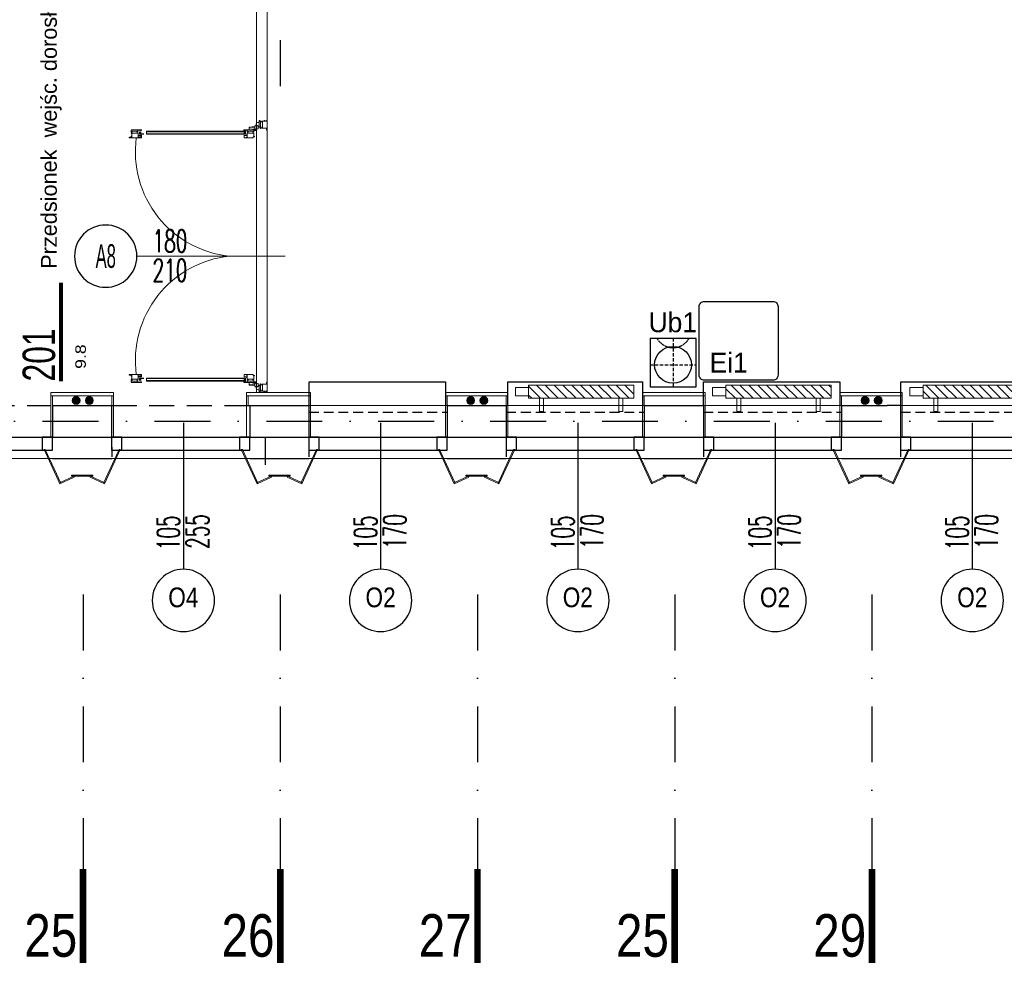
# Model space of a CAD drawing. Header units: millimetres. Extents: x 14495 to 271441, y -21035 to 2232.
# Tile 158 of 227: x 86352 to 87100, y -4199 to -3479. Entities that reach past the tile are written whole.
import ezdxf
from ezdxf.enums import TextEntityAlignment as Align

# ---------------------------------------------------------------- set-up
doc = ezdxf.new("R2010")
doc.units = ezdxf.units.MM
for name, pattern in [('$0$DASHED', [0.75, 0.5, -0.25]), ('0921-PX-TE-20-60$0$0921-X-AR-20-00-FA$0$DASHED2', [0.375, 0.25, -0.125]), ('DASHDOT', [1, 0.5, -0.25, 0, -0.25]), ('DASHED2', [9.525, 6.35, -3.175]), ('HIDDENX2', [0.75, 0.5, -0.25])]:
    doc.linetypes.add(name, pattern=pattern)
for name, color, linetype in [('-- TECH  SYMBOLE', 1, 'Continuous'), ('-- TECH WYPOSAŻENIE', 2, 'Continuous'), ('_1_cienkie', 251, 'Continuous'), ('a-bloki-drzwi', 52, 'Continuous'), ('a-cienka', 8, 'Continuous'), ('A-POW-NR', 1, 'Continuous'), ('A_bloki-drzwi', 1, 'Continuous'), ('A_BLOKI_KÓŁKO', 1, 'Continuous'), ('A_BLOKI_OPIS', 1, 'Continuous'), ('A_grzejniki', 34, 'Continuous'), ('A_L przerywana', 251, 'HIDDENX2'), ('A_Lwidok', 1, 'Continuous'), ('A_okładzina HPL', 37, 'Continuous'), ('A_OSIE', 252, 'DASHDOT'), ('A_PROJEKTOWANE', 3, 'Continuous'), ('A_SC_DZIAlOWE', 4, 'Continuous')]:
    doc.layers.add(name, color=color, linetype=linetype)
for name, color, linetype, lineweight in [('0-c.o.-grzejniki', 34, 'Continuous', 9), ('A_ALUMINIUM', 1, 'Continuous', 13), ('A_L_CIENKA', 251, 'Continuous', 5), ('A_obudowy G-K', 31, 'Continuous', 0), ('SAN_Przewody powrotne CO na rzucie', 180, 'Continuous', 40), ('SAN_Przewody zasilające CO na rzucie', 20, 'Continuous', 40)]:
    doc.layers.add(name, color=color, linetype=linetype, lineweight=lineweight)
doc.layers.add('A-POW', color=2, linetype='Continuous', plot=False)
doc.styles.add('ARIAL1_2', font='arial.ttf', dxfattribs={"width": 1.2})
doc.styles.add('arialce', font='ARIALN.TTF')
doc.styles.add('cent', font='swissel.ttf')
doc.styles.add('cg', font='GOTHIC.TTF')
doc.styles.add('ROMANS', font='romans', dxfattribs={"width": 0.6})
doc.styles.add('switz721ltexbt', font='swissel.ttf')

# ---------------------------------------------------------------- blocks, each defined once
blk = doc.blocks.new('OSS1')
at = {"linetype": 'Continuous', "const_width": 5}
blk.add_lwpolyline([(0, 0), (0, -71.57)], dxfattribs=at)
at = {"style": 'cent'}
blk.add_attdef('01', text='', height=32.4, dxfattribs=at).set_placement((-4.39, -34.41), align=Align.RIGHT)
blk = doc.blocks.new('fghsdx')
at = {"lineweight": 0}
for p, q in [((-37.08, -19.4), (-25.08, 6.6)), ((-36.19, -19.4), (-24.35, 6.26)), ((-14.42, 0.8), (-25.41, 5.87)), ((-14.08, 1.53), (-25.08, 6.6)), ((-16.15, 0.8), (0, 0.8)), ((-16.15, 0.8), (-16.15, 0)), ((-16.15, 0), (0, 0)), ((-14.42, 0.8), (-14.08, 1.53)), ((-2.07, 1.53), (8.92, 6.6)), ((-1.73, 0.8), (-2.07, 1.53)), ((-1.73, 0.8), (9.26, 5.87)), ((0, 0.8), (0, 0)), ((20.04, -19.4), (8.2, 6.26)), ((20.92, -19.4), (8.92, 6.6)), ((-37.08, -19.4), (-36.19, -19.4)), ((20.92, -19.4), (20.04, -19.4))]:
    blk.add_line(p, q, dxfattribs=at)
blk = doc.blocks.new('HJTS')
at = {"color": 8}
blk.add_line((0, 0), (0, 111.34), dxfattribs=at)
at = {"layer": 'A_BLOKI_KÓŁKO', "ltscale": 0.04}
blk.add_circle((0, 135.04), 23.7, dxfattribs=at)
at = {"layer": 'A_BLOKI_OPIS', "style": 'ROMANS'}
for tag, height, width, p in [('O', 20.59, 0.5, (-0.05, 135.67)), ('100', 17.16, 0.6, (-11.49, 86.54)), ('200', 17.16, 0.6, (10.76, 86.54))]:
    blk.add_attdef(tag, text='', height=height, rotation=90, dxfattribs=dict(at, width=width)).set_placement(p, align=Align.MIDDLE)
blk = doc.blocks.new('nhggcdd')
for p, q in [((102.9, -93.46), (102.9, 19.34)), ((1.34, -0.4), (4.24, -0.4)), ((1.34, -1.29), (1.34, -0.4)), ((3.64, -3), (1.6, -2.42)), ((4.24, -0.95), (4.24, -0.4)), ((4.88, -7.82), (4.3, -3.67)), ((4.89, -1.1), (4.34, -1.05)), ((5.56, -7.79), (4.99, -3.7)), ((6.21, -2.39), (6.21, -3.49)), ((6.21, -3.51), (6.4, -5.1)), ((6.5, -5.19), (6.91, -5.19)), ((6.91, -8.09), (6.91, -5.19)), ((6.91, -8.09), (6.91, -5.19)), ((199.31, -5.19), (198.9, -5.19)), ((198.9, -8.09), (198.9, -5.19)), ((198.9, -8.09), (198.9, -5.19)), ((199.6, -3.51), (199.41, -5.1)), ((199.6, -2.39), (199.6, -3.49)), ((200.25, -7.79), (200.82, -3.7)), ((200.92, -1.1), (201.47, -1.05)), ((200.93, -7.82), (201.51, -3.67)), ((204.47, -0.4), (201.57, -0.4)), ((201.57, -0.95), (201.57, -0.4)), ((202.17, -3), (204.21, -2.42)), ((204.47, -1.29), (204.47, -0.4)), ((5.56, -7.79), (5.11, -7.82)), ((5.11, -7.82), (5.11, -7.99)), ((5.11, -7.99), (5.11, -7.99)), ((6.01, -8.09), (6.91, -8.09)), ((8.41, -10.8), (7.81, -10.8)), ((7.81, -14), (7.81, -10.8)), ((8.41, -10.8), (9.81, -11.8)), ((8.41, -11.8), (9.81, -10.8)), ((9.81, -10.8), (8.41, -10.8)), ((8.41, -10.8), (8.41, -14)), ((9.81, -11.8), (8.41, -11.8)), ((8.41, -86.13, 0), (8.41, -14)), ((10.21, -10.8), (9.81, -10.8)), ((9.81, -10.8), (9.81, -14)), ((9.81, -86.13, 0), (9.81, -14)), ((10.21, -14), (10.21, -10.8)), ((10.95, -9.8), (11.18, -9.65)), ((11.15, -9.85), (10.97, -9.85)), ((11.19, -11.67), (11.01, -11.18)), ((11.01, -11.72), (11.19, -11.75)), ((11.01, -11.85), (11.01, -11.72)), ((12.88, -11.9), (11.06, -11.9)), ((11.12, -11.14), (11.15, -11.21)), ((11.15, -10.1), (11.15, -9.85)), ((11.19, -10.1), (11.15, -10.1)), ((11.19, -11.2), (11.19, -10.1)), ((11.19, -11.75), (11.19, -11.67)), ((12.44, -9.7), (12.5, -9.81)), ((12.49, -9.87), (12.47, -9.88)), ((12.47, -9.88), (12.47, -10.15)), ((12.47, -10.15), (12.91, -10.15)), ((12.91, -10.15), (12.91, -11.87)), ((192.9, -10.15), (192.9, -11.87)), ((193.34, -10.15), (192.9, -10.15)), ((192.93, -11.9), (194.75, -11.9)), ((193.37, -9.7), (193.31, -9.81)), ((193.32, -9.87), (193.34, -9.88)), ((193.34, -9.88), (193.34, -10.15)), ((194.62, -10.1), (194.66, -10.1)), ((194.62, -11.2), (194.62, -10.1)), ((194.62, -11.67), (194.8, -11.18)), ((194.62, -11.75), (194.62, -11.67)), ((194.8, -11.72), (194.62, -11.75)), ((194.86, -9.8), (194.63, -9.65)), ((194.66, -9.85), (194.84, -9.85)), ((194.66, -10.1), (194.66, -9.85)), ((194.69, -11.14), (194.66, -11.21)), ((194.8, -11.85), (194.8, -11.72)), ((195.6, -10.8), (196, -10.8)), ((195.6, -14), (195.6, -10.8)), ((197.4, -10.8), (196, -11.8)), ((197.4, -11.8), (196, -10.8)), ((196, -10.8), (197.4, -10.8)), ((196, -10.8), (196, -14)), ((196, -11.8), (197.4, -11.8)), ((196, -86.13, 0), (196, -14)), ((197.4, -10.8), (198, -10.8)), ((197.4, -10.8), (197.4, -14)), ((197.4, -86.13, 0), (197.4, -14)), ((198, -14), (198, -10.8)), ((199.8, -8.09), (198.9, -8.09)), ((200.25, -7.79), (200.7, -7.82)), ((200.7, -7.82), (200.7, -7.99)), ((200.7, -7.99), (200.7, -7.99)), ((9.8, -91.36), (9.81, -88.16)), ((10.21, -88.16), (10.2, -91.36)), ((195.6, -88.16), (195.61, -91.36)), ((196.01, -91.36), (196, -88.16)), ((6.9, -94.1), (6.9, -97)), ((6.9, -94.1), (6.9, -97)), ((9.8, -90.36), (8.4, -91.36)), ((9.8, -91.36), (8.4, -90.36)), ((8.4, -90.36), (9.8, -90.36)), ((8.4, -91.36), (9.8, -91.36)), ((9.61, -91.36), (10.2, -91.36)), ((12.9, -94.07), (12.9, -96.97)), ((192.91, -94.07), (192.91, -96.97)), ((196.2, -91.36), (195.61, -91.36)), ((196.01, -90.36), (197.41, -91.36)), ((196.01, -91.36), (197.41, -90.36)), ((197.41, -90.36), (196.01, -90.36)), ((197.41, -91.36), (196.01, -91.36)), ((198.91, -94.1), (198.91, -97)), ((198.91, -94.1), (198.91, -97))]:
    blk.add_line(p, q)
at = {"color": 8}
blk.add_line((102.9, -48.14), (102.9, -93.46), dxfattribs=at)
for points in [[(0.32, 4.5), (0.3, 4.48), (0.3, 3.6), (0, 3.6), (0, 3.8), (-0.05, 3.8), (-0.2, 3.76), (-0.2, 3.4), (0.3, 3.4), (0.3, 1.7, 0.414214), (0.32, 1.68), (0.52, 1.68, 0.466723), (0.54, 1.7), (0.49, 2.01, -0.466723), (0.51, 2.04), (0.93, 2.04, -0.520693), (0.95, 2.01), (0.86, 1.76, 0.520693), (0.88, 1.74), (0.96, 1.74, 0.315377), (1.24, 1.93), (1.28, 2.04, -0.315377), (1.33, 2.07), (4.42, 2.07, -0.315377), (4.47, 2.04), (4.5, 1.93, 0.315377), (4.79, 1.74), (4.87, 1.74, 0.520567), (4.89, 1.76), (4.8, 2.01, -0.520567), (4.81, 2.04), (5.24, 2.04, -0.466308), (5.26, 2.01), (5.21, 1.7, 0.466308), (5.22, 1.68), (5.43, 1.68, 0.414214), (5.45, 1.7), (5.45, 5.42), (6, 5.42), (6, 5.1), (6.2, 5.1, 0.414214), (6.3, 5.2), (6.15, 5.2), (6.15, 5.45), (6.85, 5.45), (6.85, 5.2), (6.7, 5.2, 0.414214), (6.8, 5.1), (7, 5.1), (7, 5.58, 0.414214), (6.97, 5.6), (-0.2, 5.6), (-0.2, 5.24), (-0.05, 5.2), (0, 5.2), (0, 5.4), (0.3, 5.4), (0.3, 4.53)], [(5.45, 0.97, 0.414214), (5.43, 0.99), (5.22, 0.99, 0.466982), (5.21, 0.97), (5.26, 0.66, -0.466982), (5.24, 0.64), (4.81, 0.64, -0.520198), (4.8, 0.66), (4.89, 0.91, 0.520198), (4.87, 0.93), (4.79, 0.93, 0.315377), (4.5, 0.74), (4.47, 0.63, -0.315377), (4.42, 0.6), (1.33, 0.6, -0.315377), (1.28, 0.63), (1.24, 0.74, 0.315377), (0.96, 0.93), (0.88, 0.93, 0.520822), (0.86, 0.91), (0.95, 0.66, -0.520822), (0.93, 0.64), (0.51, 0.64, -0.466529), (0.49, 0.66), (0.54, 0.97, 0.466529), (0.52, 0.99), (0.32, 0.99, 0.414214), (0.3, 0.97), (0.3, -0.22), (0, -0.22), (0, 0), (-0.05, 0), (-0.2, -0.04), (-0.2, -0.4), (4.88, -0.4, 0.414214), (4.9, -0.37), (4.9, 0.35, -0.414214), (4.95, 0.4), (5.8, 0.4, 0.414214), (5.85, 0.45), (5.85, 0.53, 0.414214), (5.8, 0.58), (5.45, 0.58)], [(205.49, 4.5), (205.51, 4.48), (205.51, 3.6), (205.81, 3.6), (205.81, 3.8), (205.86, 3.8), (206.01, 3.76), (206.01, 3.4), (205.51, 3.4), (205.51, 1.7, -0.414214), (205.49, 1.68), (205.29, 1.68, -0.466723), (205.27, 1.7), (205.32, 2.01, 0.466723), (205.3, 2.04), (204.88, 2.04, 0.520693), (204.86, 2.01), (204.95, 1.76, -0.520693), (204.93, 1.74), (204.85, 1.74, -0.315377), (204.56, 1.93), (204.53, 2.04, 0.315377), (204.48, 2.07), (201.39, 2.07, 0.315377), (201.34, 2.04), (201.31, 1.93, -0.315377), (201.02, 1.74), (200.94, 1.74, -0.520567), (200.92, 1.76), (201.01, 2.01, 0.520567), (201, 2.04), (200.57, 2.04, 0.466308), (200.55, 2.01), (200.6, 1.7, -0.466308), (200.59, 1.68), (200.38, 1.68, -0.414214), (200.36, 1.7), (200.36, 5.42), (199.81, 5.42), (199.81, 5.1), (199.61, 5.1, -0.414214), (199.51, 5.2), (199.66, 5.2), (199.66, 5.45), (198.96, 5.45), (198.96, 5.2), (199.11, 5.2, -0.414214), (199.01, 5.1), (198.81, 5.1), (198.81, 5.58, -0.414214), (198.84, 5.6), (206.01, 5.6), (206.01, 5.24), (205.86, 5.2), (205.81, 5.2), (205.81, 5.4), (205.51, 5.4), (205.51, 4.53)], [(200.36, 0.97, -0.414214), (200.38, 0.99), (200.59, 0.99, -0.466982), (200.6, 0.97), (200.55, 0.66, 0.466982), (200.57, 0.64), (201, 0.64, 0.520198), (201.01, 0.66), (200.92, 0.91, -0.520198), (200.94, 0.93), (201.02, 0.93, -0.315377), (201.31, 0.74), (201.34, 0.63, 0.315377), (201.39, 0.6), (204.48, 0.6, 0.315377), (204.53, 0.63), (204.56, 0.74, -0.315377), (204.85, 0.93), (204.93, 0.93, -0.520822), (204.95, 0.91), (204.86, 0.66, 0.520822), (204.88, 0.64), (205.3, 0.64, 0.466529), (205.32, 0.66), (205.27, 0.97, -0.466529), (205.29, 0.99), (205.49, 0.99, -0.414214), (205.51, 0.97), (205.51, -0.22), (205.81, -0.22), (205.81, 0), (205.86, 0), (206.01, -0.04), (206.01, -0.4), (200.93, -0.4, -0.414214), (200.91, -0.37), (200.91, 0.35, 0.414214), (200.86, 0.4), (200.01, 0.4, -0.414214), (199.96, 0.45), (199.96, 0.53, -0.414214), (200.01, 0.58), (200.36, 0.58)], [(7.31, -3.74), (7.31, -3.59, -0.414214), (7.41, -3.69), (7.41, -3.89), (7.09, -3.89), (7.09, -4.44), (8.28, -4.44, -0.414328), (8.3, -4.46), (8.3, -4.67, -0.466308), (8.27, -4.69), (7.96, -4.63, 0.466308), (7.94, -4.65), (7.94, -5.08, 0.520587), (7.97, -5.1), (8.21, -5.01, -0.520587), (8.24, -5.03), (8.24, -5.11, -0.315299), (8.04, -5.39), (7.94, -5.43, 0.315578), (7.91, -5.48), (7.91, -8.56, 0.315578), (7.94, -8.61), (8.04, -8.65, -0.315299), (8.24, -8.93), (8.24, -9.01, -0.520587), (8.21, -9.03), (7.97, -8.94, 0.520587), (7.94, -8.96), (7.94, -9.39, 0.466308), (7.96, -9.41), (8.27, -9.35, -0.466308), (8.3, -9.37), (8.3, -9.58, -0.414372), (8.28, -9.6), (7.41, -9.59), (7.41, -9.75), (7.31, -9.75), (7.31, -9.59), (7.09, -9.59), (7.09, -11.19), (7.31, -11.19), (7.31, -11.04), (7.41, -11.04), (7.41, -11.39, -0.414214), (7.31, -11.49), (7.31, -11.34), (7.06, -11.34), (7.06, -12.04), (7.31, -12.04), (7.31, -11.89, -0.414214), (7.41, -11.99), (7.41, -12.19), (6.93, -12.19, -0.414214), (6.91, -12.17), (6.91, -2.92, -0.414214), (6.93, -2.89), (7.41, -2.89), (7.41, -3.09, -0.414214), (7.31, -3.19), (7.31, -3.04), (7.06, -3.04), (7.06, -3.74)], [(8.99, -4.46), (8.99, -4.67, 0.466308), (9.01, -4.69), (9.32, -4.63, -0.466308), (9.34, -4.65), (9.34, -5.08, -0.520587), (9.31, -5.1), (9.07, -5.01, 0.520587), (9.04, -5.03), (9.04, -5.11, 0.315299), (9.24, -5.39), (9.34, -5.43, -0.315578), (9.38, -5.47), (9.38, -8.56, -0.315578), (9.34, -8.61), (9.24, -8.65, 0.315299), (9.04, -8.93), (9.04, -9.01, 0.520587), (9.07, -9.03), (9.31, -8.94, -0.520587), (9.34, -8.96), (9.34, -9.38, -0.466308), (9.32, -9.4), (9.01, -9.35, 0.466308), (8.99, -9.37), (8.99, -9.57, 0.414294), (9.01, -9.59), (10.71, -9.59), (10.71, -10.09), (11.07, -10.09), (11.11, -9.95), (11.11, -9.89), (10.91, -9.89), (10.91, -9.59), (11.78, -9.59), (11.81, -9.57), (11.83, -9.59), (12.71, -9.59), (12.71, -9.89), (12.51, -9.89), (12.51, -9.94), (12.55, -10.09), (12.91, -10.09), (12.91, -4.99), (12.16, -4.99, -0.414214), (12.11, -4.94), (12.11, -4.09, 0.414214), (12.06, -4.04), (11.98, -4.04, 0.414214), (11.93, -4.09), (11.93, -4.39, -0.414214), (11.88, -4.44), (9.01, -4.44, 0.414261)], [(196.82, -4.46), (196.82, -4.67, -0.466308), (196.8, -4.69), (196.49, -4.63, 0.466308), (196.47, -4.65), (196.47, -5.08, 0.520587), (196.5, -5.1), (196.74, -5.01, -0.520587), (196.77, -5.03), (196.77, -5.11, -0.315299), (196.57, -5.39), (196.47, -5.43, 0.315578), (196.43, -5.47), (196.43, -8.56, 0.315578), (196.47, -8.61), (196.57, -8.65, -0.315299), (196.77, -8.93), (196.77, -9.01, -0.520587), (196.74, -9.03), (196.5, -8.94, 0.520587), (196.47, -8.96), (196.47, -9.38, 0.466308), (196.49, -9.4), (196.8, -9.35, -0.466308), (196.82, -9.37), (196.82, -9.57, -0.414294), (196.8, -9.59), (195.1, -9.59), (195.1, -10.09), (194.74, -10.09), (194.7, -9.95), (194.7, -9.89), (194.9, -9.89), (194.9, -9.59), (194.03, -9.59), (194, -9.57), (193.98, -9.59), (193.1, -9.59), (193.1, -9.89), (193.3, -9.89), (193.3, -9.94), (193.26, -10.09), (192.9, -10.09), (192.9, -4.99), (193.65, -4.99, 0.414214), (193.7, -4.94), (193.7, -4.09, -0.414214), (193.75, -4.04), (193.83, -4.04, -0.414214), (193.88, -4.09), (193.88, -4.39, 0.414214), (193.93, -4.44), (196.8, -4.44, -0.414261)], [(198.5, -3.74), (198.5, -3.59, 0.414214), (198.4, -3.69), (198.4, -3.89), (198.72, -3.89), (198.72, -4.44), (197.53, -4.44, 0.414328), (197.51, -4.46), (197.51, -4.67, 0.466308), (197.54, -4.69), (197.85, -4.63, -0.466308), (197.87, -4.65), (197.87, -5.08, -0.520587), (197.84, -5.1), (197.6, -5.01, 0.520587), (197.57, -5.03), (197.57, -5.11, 0.315299), (197.77, -5.39), (197.87, -5.43, -0.315578), (197.9, -5.48), (197.9, -8.56, -0.315578), (197.87, -8.61), (197.77, -8.65, 0.315299), (197.57, -8.93), (197.57, -9.01, 0.520587), (197.6, -9.03), (197.84, -8.94, -0.520587), (197.87, -8.96), (197.87, -9.39, -0.466308), (197.85, -9.41), (197.54, -9.35, 0.466308), (197.51, -9.37), (197.51, -9.58, 0.414372), (197.53, -9.6), (198.4, -9.59), (198.4, -9.75), (198.5, -9.75), (198.5, -9.59), (198.72, -9.59), (198.72, -11.19), (198.5, -11.19), (198.5, -11.04), (198.4, -11.04), (198.4, -11.39, 0.414214), (198.5, -11.49), (198.5, -11.34), (198.75, -11.34), (198.75, -12.04), (198.5, -12.04), (198.5, -11.89, 0.414214), (198.4, -11.99), (198.4, -12.19), (198.88, -12.19, 0.414214), (198.9, -12.17), (198.9, -2.92, 0.414214), (198.88, -2.89), (198.4, -2.89), (198.4, -3.09, 0.414214), (198.5, -3.19), (198.5, -3.04), (198.75, -3.04), (198.75, -3.74)]]:
    blk.add_lwpolyline(points, format="xyb", close=True)
for points in [[(10.21, -10.8), (7.81, -10.8), (7.81, -86.13), (10.21, -86.13)], [(195.6, -10.8), (198, -10.8), (198, -86.13), (195.6, -86.13)]]:
    blk.add_lwpolyline(points, close=True)
for points in [[(7.08, -97.74), (7.08, -97.74), (8.27, -97.74, 0.414328), (8.29, -97.72), (8.29, -97.51, 0.466308), (8.27, -97.49), (7.96, -97.55, -0.466308), (7.94, -97.53), (7.94, -97.1, -0.520587), (7.97, -97.09), (8.21, -97.17, 0.520587), (8.24, -97.16), (8.24, -97.07, 0.315299), (8.04, -96.79), (7.94, -96.76, -0.315578), (7.9, -96.71), (7.9, -93.62, -0.315578), (7.94, -93.57), (8.04, -93.53, 0.315299), (8.24, -93.25), (8.24, -93.17, 0.520587), (8.21, -93.15), (7.97, -93.24, -0.520587), (7.94, -93.22), (7.94, -92.8, -0.466308), (7.96, -92.78), (8.27, -92.83, 0.466308), (8.29, -92.81), (8.29, -92.61, 0.414372), (8.27, -92.59), (7.41, -92.59), (7.41, -92.44), (7.31, -92.44), (7.31, -92.59), (7.09, -92.59), (7.09, -90.99), (7.31, -90.99), (7.31, -91.14), (7.41, -91.14), (7.41, -90.79, 0.414214), (7.31, -90.69), (7.31, -90.84), (7.06, -90.84), (7.06, -90.14), (7.31, -90.14), (7.31, -90.29, 0.414214), (7.41, -90.19), (7.41, -89.99), (6.93, -89.99, 0.414214), (6.91, -90.01), (6.91, -97.74)], [(9.41, -97.74), (9.41, -97.71), (9.02, -97.71, -0.41455), (9, -97.69), (9, -97.49, -0.466308), (9.02, -97.47), (9.33, -97.52, 0.466308), (9.36, -97.5), (9.36, -97.08, 0.520587), (9.33, -97.06), (9.08, -97.15, -0.520587), (9.06, -97.13), (9.06, -97.05, -0.315299), (9.25, -96.77), (9.36, -96.73, 0.315377), (9.39, -96.68), (9.39, -93.59, 0.315578), (9.36, -93.55), (9.25, -93.51, -0.315299), (9.06, -93.23), (9.06, -93.14, -0.520587), (9.08, -93.13), (9.33, -93.22, 0.520587), (9.36, -93.2), (9.36, -92.77, 0.466308), (9.33, -92.75), (9.02, -92.81, -0.466308), (9, -92.79), (9, -92.58, -0.414372), (9.02, -92.56), (12.4, -92.56), (12.4, -92.41), (12.5, -92.41), (12.5, -92.56), (12.72, -92.56), (12.72, -90.96), (12.5, -90.96), (12.5, -91.11), (12.4, -91.11), (12.4, -90.76, -0.414214), (12.5, -90.66), (12.5, -90.81), (12.75, -90.81), (12.75, -90.11), (12.5, -90.11), (12.5, -90.26, -0.414214), (12.4, -90.16), (12.4, -89.96), (12.88, -89.96, -0.414214), (12.9, -89.99), (12.9, -97.14, -0.414214), (12.88, -97.16), (9.64, -97.16, 0.414214), (9.59, -97.21), (9.59, -97.74)], [(12.4, -92.56), (12.4, -92.44), (12.5, -92.44), (12.5, -92.59), (12.72, -92.59), (12.72, -90.99), (12.5, -90.99), (12.5, -91.14), (12.4, -91.14), (12.4, -90.79, -0.414214), (12.5, -90.69), (12.5, -90.84), (12.75, -90.84), (12.75, -90.14), (12.5, -90.14), (12.5, -90.29, -0.414214), (12.4, -90.19), (12.4, -89.99), (12.88, -89.99, -0.414214), (12.9, -90.01), (12.9, -99.26, -0.414214), (12.88, -99.29), (12.4, -99.29), (12.4, -99.09, -0.414214), (12.5, -98.99), (12.5, -99.14), (12.75, -99.14), (12.75, -98.44), (12.5, -98.44), (12.5, -98.59, -0.414214), (12.4, -98.49), (12.4, -98.29), (12.72, -98.29), (12.72, -97.74), (11.54, -97.74, -0.414328), (11.52, -97.72), (11.52, -97.51, -0.466308), (11.54, -97.49), (11.85, -97.55, 0.466308), (11.87, -97.53), (11.87, -97.16)], [(196.4, -97.74), (196.4, -97.71), (196.79, -97.71, 0.41455), (196.81, -97.69), (196.81, -97.49, 0.466308), (196.79, -97.47), (196.48, -97.52, -0.466308), (196.45, -97.5), (196.45, -97.08, -0.520587), (196.48, -97.06), (196.73, -97.15, 0.520587), (196.75, -97.13), (196.75, -97.05, 0.315299), (196.56, -96.77), (196.45, -96.73, -0.315377), (196.42, -96.68), (196.42, -93.59, -0.315578), (196.45, -93.55), (196.56, -93.51, 0.315299), (196.75, -93.23), (196.75, -93.14, 0.520587), (196.73, -93.13), (196.48, -93.22, -0.520587), (196.45, -93.2), (196.45, -92.77, -0.466308), (196.48, -92.75), (196.79, -92.81, 0.466308), (196.81, -92.79), (196.81, -92.58, 0.414372), (196.79, -92.56), (193.41, -92.56), (193.41, -92.41), (193.31, -92.41), (193.31, -92.56), (193.09, -92.56), (193.09, -90.96), (193.31, -90.96), (193.31, -91.11), (193.41, -91.11), (193.41, -90.76, 0.414214), (193.31, -90.66), (193.31, -90.81), (193.06, -90.81), (193.06, -90.11), (193.31, -90.11), (193.31, -90.26, 0.414214), (193.41, -90.16), (193.41, -89.96), (192.93, -89.96, 0.414214), (192.91, -89.99), (192.91, -97.14, 0.414214), (192.93, -97.16), (196.17, -97.16, -0.414214), (196.22, -97.21), (196.22, -97.74)], [(193.41, -92.56), (193.41, -92.44), (193.31, -92.44), (193.31, -92.59), (193.09, -92.59), (193.09, -90.99), (193.31, -90.99), (193.31, -91.14), (193.41, -91.14), (193.41, -90.79, 0.414214), (193.31, -90.69), (193.31, -90.84), (193.06, -90.84), (193.06, -90.14), (193.31, -90.14), (193.31, -90.29, 0.414214), (193.41, -90.19), (193.41, -89.99), (192.93, -89.99, 0.414214), (192.91, -90.01), (192.91, -99.26, 0.414214), (192.93, -99.29), (193.41, -99.29), (193.41, -99.09, 0.414214), (193.31, -98.99), (193.31, -99.14), (193.06, -99.14), (193.06, -98.44), (193.31, -98.44), (193.31, -98.59, 0.414214), (193.41, -98.49), (193.41, -98.29), (193.09, -98.29), (193.09, -97.74), (194.27, -97.74, 0.414328), (194.29, -97.72), (194.29, -97.51, 0.466308), (194.27, -97.49), (193.96, -97.55, -0.466308), (193.94, -97.53), (193.94, -97.16)], [(198.73, -97.74), (198.73, -97.74), (197.54, -97.74, -0.414328), (197.52, -97.72), (197.52, -97.51, -0.466308), (197.54, -97.49), (197.85, -97.55, 0.466308), (197.87, -97.53), (197.87, -97.1, 0.520587), (197.84, -97.09), (197.6, -97.17, -0.520587), (197.57, -97.16), (197.57, -97.07, -0.315299), (197.77, -96.79), (197.87, -96.76, 0.315578), (197.91, -96.71), (197.91, -93.62, 0.315578), (197.87, -93.57), (197.77, -93.53, -0.315299), (197.57, -93.25), (197.57, -93.17, -0.520587), (197.6, -93.15), (197.84, -93.24, 0.520587), (197.87, -93.22), (197.87, -92.8, 0.466308), (197.85, -92.78), (197.54, -92.83, -0.466308), (197.52, -92.81), (197.52, -92.61, -0.414372), (197.54, -92.59), (198.4, -92.59), (198.4, -92.44), (198.5, -92.44), (198.5, -92.59), (198.72, -92.59), (198.72, -90.99), (198.5, -90.99), (198.5, -91.14), (198.4, -91.14), (198.4, -90.79, -0.414214), (198.5, -90.69), (198.5, -90.84), (198.75, -90.84), (198.75, -90.14), (198.5, -90.14), (198.5, -90.29, -0.414214), (198.4, -90.19), (198.4, -89.99), (198.88, -89.99, -0.414214), (198.9, -90.01), (198.9, -97.74)]]:
    blk.add_lwpolyline(points, format="xyb")
at = {"elevation": 0}
for points in [[(11.12, -90.72), (11.15, -90.65, -0.839099), (11.19, -90.66), (11.19, -91.76), (11.14, -91.76), (11.14, -92.01), (10.97, -92.01, 0.657207), (10.95, -92.06), (11.18, -92.21, 0.674922), (11.26, -92.17), (11.26, -91.88), (11.3, -91.88), (11.3, -90.15, -0.414214), (11.35, -90.1), (12.66, -90.1, -0.414214), (12.76, -90.2), (12.76, -91.54, -0.414214), (12.71, -91.59), (12.34, -91.59), (12.34, -92.13, 0.767327), (12.44, -92.16), (12.5, -92.05, 0.414213), (12.49, -91.99), (12.46, -91.98), (12.46, -91.71), (12.9, -91.71), (12.9, -89.99, 0.414214), (12.88, -89.96), (11.06, -89.96, 0.414214), (11.01, -90.01), (11.01, -90.14), (11.19, -90.11), (11.19, -90.19), (11.01, -90.68, 1)], [(194.69, -90.72), (194.66, -90.65, 0.839099), (194.62, -90.66), (194.62, -91.76), (194.67, -91.76), (194.67, -92.01), (194.84, -92.01, -0.657207), (194.86, -92.06), (194.63, -92.21, -0.674922), (194.55, -92.17), (194.55, -91.88), (194.51, -91.88), (194.51, -90.15, 0.414214), (194.46, -90.1), (193.15, -90.1, 0.414214), (193.05, -90.2), (193.05, -91.54, 0.414214), (193.1, -91.59), (193.47, -91.59), (193.47, -92.13, -0.767327), (193.37, -92.16), (193.31, -92.05, -0.414213), (193.32, -91.99), (193.35, -91.98), (193.35, -91.71), (192.91, -91.71), (192.91, -89.99, -0.414214), (192.93, -89.96), (194.75, -89.96, -0.414214), (194.8, -90.01), (194.8, -90.14), (194.62, -90.11), (194.62, -90.19), (194.8, -90.68, -1)]]:
    blk.add_lwpolyline(points, format="xyb", close=True, dxfattribs=at)
for centre, radius, start, end in [((5.39, -1.33), 4.04, 179.45352, 193.55214), ((1.65, -2.23), 0.2, 193.55214, 254.20046), ((9.6, -2.4), 6, 178.08984, 181.91027), ((9.61, -2.4), 6, 172.17534, 178.08984), ((9.61, -2.4), 6, 181.91027, 187.82477), ((4.16, -1.65), 0.5, 97.82457, 172.17594), ((4.16, -3.15), 0.5, 187.82417, 262.17529), ((4.91, -7.1), 6, 90.00003, 97.8248), ((4.91, 2.3), 6, 262.17529, 277.82477), ((4.34, -0.95), 0.1, 180.00005, 265.3137), ((4.91, -7.1), 6, 82.17531, 90.00003), ((5.65, -1.65), 0.5, 7.82417, 82.1752), ((5.65, -3.15), 0.5, 277.82447, 352.17589), ((0.21, -2.4), 6, 352.17528, 7.82477), ((6.41, -3.49), 0.2, 179.96587, 186.97295), ((6.5, -5.09), 0.1, 186.97295, 270.00005), ((199.31, -5.09), 0.1, 270, 353.02711), ((205.6, -2.4), 6, 172.17528, 187.82477), ((199.4, -3.49), 0.2, 353.02711, 0.03419), ((200.16, -1.65), 0.5, 97.82486, 172.17588), ((200.16, -3.15), 0.5, 187.82417, 262.17558), ((200.9, -7.1), 6, 90.00003, 97.82475), ((200.9, 2.3), 6, 262.17529, 277.82477), ((200.9, -7.1), 6, 82.17525, 90.00003), ((201.47, -0.95), 0.1, 274.68636, 0), ((201.65, -1.65), 0.5, 7.82412, 82.17549), ((201.65, -3.15), 0.5, 277.82476, 352.17588), ((196.2, -2.4), 6, 1.91021, 7.82472), ((196.2, -2.4), 6, 352.17528, 358.08979), ((196.21, -2.4), 6, 358.08979, 1.91021), ((204.16, -2.23), 0.2, 285.79959, 346.44792), ((200.42, -1.33), 4.04, 346.44792, 0.54654), ((5.08, -7.8), 0.2, 187.91314, 277.91314), ((5.97, -4.05), 4.04, 257.58944, 270.54659), ((10.97, -9.82), 0.0307, 135.48439, 268.73718), ((11.06, -11.16), 0.06, 20.00009, 200.00009), ((11.06, -11.85), 0.05, 180.00005, 270.00005), ((11.17, -11.2), 0.02, 200.00013, 0.00005), ((11.22, -9.69), 0.0493, 359.22777, 135.29289), ((12.4, -9.73), 0.05, 30.00002, 180.00005), ((12.47, -9.83), 0.04, 300.00005, 30.00002), ((12.88, -11.87), 0.025, 270.00005, 0.00005), ((192.93, -11.87), 0.025, 180, 270), ((193.34, -9.83), 0.04, 150.00003, 240), ((193.41, -9.73), 0.05, 0, 150.00003), ((194.59, -9.69), 0.0493, 44.70716, 180.77228), ((194.64, -11.2), 0.02, 180, 339.99993), ((194.75, -11.16), 0.06, 339.99996, 159.99996), ((194.75, -11.85), 0.05, 270, 0), ((194.83, -9.82), 0.0307, 271.26287, 44.51566), ((199.83, -4.05), 4.04, 269.45346, 282.41062), ((200.73, -7.8), 0.2, 262.08691, 352.08691), ((23.56, -14.8, 0), 79.76, 262.32001, 354.13522), ((182.25, -14.8, 0), 79.76, 185.86484, 277.68005)]:
    blk.add_arc(centre, radius, start, end)
at = {"layer": 'A_BLOKI_KÓŁKO', "ltscale": 0.04}
blk.add_circle((102.9, -117.16), 23.7, dxfattribs=at)
at = {"layer": 'A_BLOKI_OPIS', "style": 'ROMANS', "width": 0.6}
blk.add_attdef('FD1-8', (93.94, 4.39), '', height=17.16, rotation=270, dxfattribs=at)
at = {"layer": 'A_BLOKI_OPIS', "style": 'ROMANS'}
for tag, height, rotation, width, p in [('200', 17.16, 270, 0.6, (92.14, -68.25)), ('90', 17.16, 270, 0.6, (114.4, -68.25)), ('D6C', 20.59, 180, 0.5, (103.01, -117.08))]:
    blk.add_attdef(tag, text='', height=height, rotation=rotation, dxfattribs=dict(at, width=width)).set_placement(p, align=Align.MIDDLE)
blk = doc.blocks.new('mjkk')
at = {"layer": '0-c.o.-grzejniki'}
h = blk.add_hatch(dxfattribs=at)
h.set_pattern_fill('ANSI31', color=256, scale=1.5, angle=-90.01613, style=0)
h.set_pattern_definition([(-135.016127, (-172292.014, 132455.0023), (-3.36664804, 3.36854379), [])])
h.paths.add_polyline_path([(-9.98, -80), (-0.01, -80), (0, 0), (-9.98, 0)])
blk.add_lwpolyline([(-9.98, -80), (-9.98, 0), (0, 0), (-0.01, -80)], close=True, dxfattribs=at)
at = {"layer": '0-c.o.-grzejniki', "ltscale": 2}
for points in [[(10.03, -11.37), (10.03, -8.26), (0.02, -8.26), (0.02, -11.37)], [(10.03, -68.63), (10.03, -71.74), (0.02, -71.74), (0.02, -68.63)], [(-1.75, -80), (-1.75, -90), (-8.23, -90), (-8.23, -80)]]:
    blk.add_lwpolyline(points, close=True, dxfattribs=at)
blk = doc.blocks.new('POW')
at = {"const_width": 5}
blk.add_lwpolyline([(125.3, 0), (0, 0)], dxfattribs=at)
at = {"style": 'switz721ltexbt'}
blk.add_attdef('001', (-1.8, 12.3), '', height=41.2, dxfattribs=at)
blk = doc.blocks.new('dystrybutor wody')
at = {"color": 2, "linetype": '$0$DASHED', "ltscale": 5}
for p, q in [((0, -37.12), (0, -0.12)), ((17.5, -16.99), (-17.5, -16.99))]:
    blk.add_line(p, q, dxfattribs=at)
at = {"color": 2}
blk.add_lwpolyline([(17.5, -0.12), (-17.5, -0.12), (-17.5, -37.12), (17.5, -37.12)], close=True, dxfattribs=at)
blk.add_circle((0, -16.99), 14, dxfattribs=at)
at = {"color": 2, "linetype": '0921-PX-TE-20-60$0$0921-X-AR-20-00-FA$0$DASHED2'}
blk.add_arc((0, -44.03), 14, 29.58747, 150.41253, dxfattribs=at)

msp = doc.modelspace()

# ---------------------------------------------------------------- hatches: boundary and pattern name
at = {"layer": 'SAN_Przewody powrotne CO na rzucie', "lineweight": 13}
for points in [[(86407.61, -3768.42, 1), (86401.61, -3768.42, 1)], [(86707.61, -3768.42, 1), (86701.61, -3768.42, 1)], [(87007.61, -3768.42, 1), (87001.61, -3768.42, 1)]]:
    msp.add_hatch(color=256, dxfattribs=at).paths.add_polyline_path(points)
at = {"layer": 'SAN_Przewody zasilające CO na rzucie', "lineweight": 13}
for points in [[(86397.61, -3768.42, 1), (86391.61, -3768.42, 1)], [(86697.61, -3768.42, 1), (86691.61, -3768.42, 1)], [(86997.61, -3768.42, 1), (86991.61, -3768.42, 1)]]:
    msp.add_hatch(color=256, dxfattribs=at).paths.add_polyline_path(points)

# ---------------------------------------------------------------- linework, layer by layer
at = {"layer": '-- TECH WYPOSAŻENIE', "color": 2, "elevation": 0}
msp.add_lwpolyline([(86928.4, -3697.03), (86928.4, -3749.03, -0.414214), (86924.4, -3753.03), (86872.4, -3753.03, -0.414214), (86868.4, -3749.03), (86868.4, -3697.03, -0.414214), (86872.4, -3693.03), (86924.4, -3693.03, -0.414214)], format="xyb", close=True, dxfattribs=at)
at = {"layer": '_1_cienkie', "linetype": 'DASHED2', "ltscale": 3}
for p, q in [((86271.58, -3772.26), (86375.38, -3772.26)), ((86421.62, -3772.26), (86526.65, -3772.26))]:
    msp.add_line(p, q, dxfattribs=at)
at = {"layer": '_1_cienkie'}
for p, q in [((86421.58, -3796.26), (86421.65, -3811.26)), ((86538.29, -3796.26), (86538.29, -3817.26)), ((86571.58, -3796.26), (86571.65, -3811.26)), ((86721.58, -3796.26), (86721.65, -3811.26)), ((86871.58, -3796.26), (86871.65, -3811.26)), ((86871.65, -3791.26), (86871.65, -3796.26)), ((87021.58, -3796.26), (87021.65, -3811.26))]:
    msp.add_line(p, q, dxfattribs=at)
at = {"layer": 'a-cienka'}
for p, q in [((86376.65, -3812.42), (86421.65, -3812.42)), ((86526.65, -3812.42), (86571.65, -3812.42)), ((86676.65, -3812.42), (86721.65, -3812.42)), ((86826.65, -3812.42), (86871.65, -3812.42)), ((86976.65, -3812.42), (87021.65, -3812.42))]:
    msp.add_line(p, q, dxfattribs=at)
at = {"layer": 'A_ALUMINIUM'}
for p, q in [((86531.79, -3446.76), (86531.79, -3762.26)), ((86539.79, -3446.76), (86539.79, -3762.26))]:
    msp.add_line(p, q, dxfattribs=at)
at = {"layer": 'A_bloki-drzwi'}
for p, q in [((86271.58, -3796.26), (86376.58, -3796.26)), ((86421.58, -3796.26), (86526.58, -3796.26)), ((86571.58, -3796.26), (86676.58, -3796.26)), ((86721.58, -3796.26), (86826.58, -3796.26)), ((86871.58, -3796.26), (86976.58, -3796.26)), ((87021.58, -3796.26), (87126.58, -3796.26)), ((86271.58, -3806.26), (86376.58, -3806.26)), ((86421.58, -3806.26), (86526.58, -3806.26)), ((86571.58, -3806.26), (86676.58, -3806.26)), ((86721.58, -3806.26), (86826.58, -3806.26)), ((86871.58, -3806.26), (86976.58, -3806.26)), ((87021.58, -3806.26), (87126.58, -3806.26))]:
    msp.add_line(p, q, dxfattribs=at)
for points in [[(86368.78, -3806.26), (86376.65, -3806.26), (86376.65, -3796.26), (86368.78, -3796.26)], [(86421.58, -3806.26), (86429.44, -3806.26), (86429.44, -3796.26), (86421.58, -3796.26)], [(86518.78, -3806.26), (86526.65, -3806.26), (86526.65, -3796.26), (86518.78, -3796.26)], [(86571.58, -3806.26), (86579.44, -3806.26), (86579.44, -3796.26), (86571.58, -3796.26)], [(86668.78, -3806.26), (86676.65, -3806.26), (86676.65, -3796.26), (86668.78, -3796.26)], [(86721.58, -3806.26), (86729.44, -3806.26), (86729.44, -3796.26), (86721.58, -3796.26)], [(86818.78, -3806.26), (86826.65, -3806.26), (86826.65, -3796.26), (86818.78, -3796.26)], [(86871.58, -3806.26), (86879.44, -3806.26), (86879.44, -3796.26), (86871.58, -3796.26)], [(86968.78, -3806.26), (86976.65, -3806.26), (86976.65, -3796.26), (86968.78, -3796.26)], [(87021.58, -3806.26), (87029.44, -3806.26), (87029.44, -3796.26), (87021.58, -3796.26)]]:
    msp.add_lwpolyline(points, close=True, dxfattribs=at)
at = {"layer": 'A_L przerywana', "ltscale": 15}
for p, q in [((86571.58, -3777.26), (86676.65, -3777.26)), ((86721.58, -3777.26), (86826.65, -3777.26)), ((86871.58, -3777.26), (86976.65, -3777.26)), ((87021.58, -3777.26), (87126.65, -3777.26))]:
    msp.add_line(p, q, dxfattribs=at)
at = {"layer": 'A_L_CIENKA'}
for p, q in [((86571.58, -3772.26), (86676.65, -3772.26)), ((86721.58, -3772.26), (86826.65, -3772.26)), ((86871.58, -3772.26), (86976.65, -3772.26)), ((87021.58, -3772.26), (87126.65, -3772.26)), ((86271.65, -3812.42), (86376.65, -3812.42)), ((86421.65, -3812.42), (86526.65, -3812.42)), ((86571.65, -3812.42), (86676.65, -3812.42)), ((86721.65, -3812.42), (86826.65, -3812.42)), ((86871.65, -3812.42), (86976.65, -3812.42)), ((87021.65, -3812.42), (87126.65, -3812.42))]:
    msp.add_line(p, q, dxfattribs=at)
at = {"layer": 'A_Lwidok'}
for points in [[(86571.69, -3772.26), (86571.69, -3754.22), (86675.38, -3754.22), (86675.38, -3772.26)], [(86722.88, -3772.26), (86722.88, -3754.22), (86825.38, -3754.22), (86825.38, -3772.26)], [(86871.69, -3772.26), (86871.69, -3754.22), (86975.38, -3754.22), (86975.38, -3772.26)], [(87021.69, -3772.26), (87021.69, -3754.22), (87125.38, -3754.22), (87125.38, -3772.26)]]:
    msp.add_lwpolyline(points, dxfattribs=at)
at = {"layer": 'A_obudowy G-K', "lineweight": 5}
for p, q in [((86375.38, -3762.26), (86375.38, -3796.17)), ((86422.88, -3762.26), (86422.88, -3796.18)), ((86524.1, -3762.26), (86524.1, -3796.17)), ((86572.88, -3762.26), (86572.88, -3796.18)), ((86675.38, -3762.26), (86675.38, -3796.17)), ((86722.88, -3762.26), (86722.88, -3796.18)), ((86825.38, -3762.26), (86825.38, -3796.17)), ((86872.88, -3762.26), (86872.88, -3796.18)), ((86975.38, -3762.26), (86975.38, -3796.2)), ((87022.88, -3762.26), (87022.88, -3796.2))]:
    msp.add_line(p, q, dxfattribs=at)
at = {"layer": 'A_obudowy G-K', "linetype": 'Continuous', "lineweight": 5}
for p, q in [((86376.64, -3764.76), (86376.65, -3772.26)), ((86421.63, -3764.76), (86421.62, -3772.26)), ((86525.35, -3764.76), (86525.36, -3772.26)), ((86571.63, -3764.76), (86571.62, -3772.26)), ((86676.64, -3764.76), (86676.65, -3772.26)), ((86721.63, -3764.76), (86721.62, -3772.26)), ((86826.64, -3764.76), (86826.65, -3772.26)), ((86871.63, -3764.76), (86871.62, -3772.26)), ((86976.64, -3764.76), (86976.65, -3772.26)), ((87021.63, -3764.76), (87021.62, -3772.26))]:
    msp.add_line(p, q, dxfattribs=at)
at = {"layer": 'A_obudowy G-K', "lineweight": 5}
for points in [[(86422.88, -3762.26), (86375.38, -3762.26)], [(86422.88, -3764.76), (86375.39, -3764.76)], [(86571.6, -3762.26), (86524.1, -3762.26)], [(86571.59, -3764.76), (86524.1, -3764.76)], [(86572.88, -3762.26), (86539.79, -3762.26)], [(86572.88, -3764.76), (86539.79, -3764.76)], [(86722.88, -3762.26), (86675.38, -3762.26)], [(86722.88, -3764.76), (86675.39, -3764.76)], [(86872.88, -3762.26), (86825.38, -3762.26)], [(86872.88, -3764.76), (86825.39, -3764.76)], [(87022.88, -3762.26), (86975.38, -3762.26)], [(87022.88, -3764.76), (86975.39, -3764.76)]]:
    msp.add_lwpolyline(points, dxfattribs=at)
at = {"layer": 'A_OSIE', "ltscale": 85}
for p, q in [((85688.25, -3784.26), (88186.25, -3784.26)), ((86399.79, -3915.97), (86399.79, -4124.68)), ((86549.79, -3915.97), (86549.79, -4124.68)), ((86699.79, -3915.97), (86699.79, -4124.68)), ((86849.79, -3915.97), (86849.79, -4124.68)), ((86999.79, -3915.97), (86999.79, -4124.68))]:
    msp.add_line(p, q, dxfattribs=at)
at = {"layer": 'A_PROJEKTOWANE'}
for p, q in [((86376.65, -3772.26), (86376.65, -3796.26)), ((86376.65, -3772.26), (86411.79, -3772.26)), ((86376.65, -3772.26), (86411.79, -3772.26)), ((86411.79, -3772.26), (86421.58, -3772.26)), ((86411.79, -3772.26), (86421.58, -3772.26)), ((86421.58, -3772.26), (86421.58, -3796.26)), ((86526.65, -3772.26), (86526.65, -3796.26)), ((86526.65, -3772.26), (86526.65, -3796.26)), ((86526.65, -3772.26), (86526.65, -3796.26)), ((86526.65, -3772.26), (86571.58, -3772.26)), ((86526.65, -3772.26), (86526.65, -3796.26)), ((86526.65, -3772.26), (86526.65, -3796.26)), ((86571.58, -3772.26), (86571.58, -3796.26)), ((86676.65, -3772.26), (86676.65, -3796.26)), ((86676.65, -3772.26), (86711.79, -3772.26)), ((86711.79, -3772.26), (86721.58, -3772.26)), ((86721.58, -3772.26), (86721.58, -3796.26)), ((86826.65, -3772.26), (86826.65, -3796.26)), ((86826.65, -3772.26), (86826.65, -3796.26)), ((86826.65, -3772.26), (86871.58, -3772.26)), ((86871.58, -3772.26), (86871.58, -3796.26)), ((86976.65, -3772.26), (86976.65, -3796.26)), ((86976.65, -3772.26), (86976.65, -3796.26)), ((86976.65, -3772.26), (87011.29, -3772.26)), ((87021.58, -3772.26), (87011.29, -3772.26)), ((87021.58, -3772.26), (87021.58, -3796.26)), ((86376.65, -3783.26), (86376.65, -3796.26)), ((86526.65, -3783.26), (86526.65, -3796.26)), ((86676.65, -3783.26), (86676.65, -3796.26)), ((86376.65, -3796.26), (86421.58, -3796.26)), ((86526.65, -3796.26), (86571.58, -3796.26)), ((86676.65, -3796.26), (86721.58, -3796.26)), ((86826.65, -3796.26), (86871.65, -3796.26)), ((86976.65, -3796.26), (87021.58, -3796.26))]:
    msp.add_line(p, q, dxfattribs=at)
at = {"layer": 'A_SC_DZIAlOWE'}
msp.add_line((86549.79, -3494.41), (86549.79, -3529.26), dxfattribs=at)
at = {"layer": 'SAN_Przewody powrotne CO na rzucie', "lineweight": 13}
for centre in [(86404.61, -3768.42), (86704.61, -3768.42), (87004.61, -3768.42)]:
    msp.add_circle(centre, 3, dxfattribs=at)
at = {"layer": 'SAN_Przewody zasilające CO na rzucie', "lineweight": 13}
for centre in [(86394.61, -3768.42), (86694.61, -3768.42), (86994.61, -3768.42)]:
    msp.add_circle(centre, 3, dxfattribs=at)

# ---------------------------------------------------------------- block references
at = {"layer": '-- TECH WYPOSAŻENIE', "rotation": 180}
msp.add_blockref('dystrybutor wody', (86848.52, -3758.28), dxfattribs=at)
at = {"layer": 'a-bloki-drzwi'}
ref = msp.add_blockref('HJTS', (86476.15, -3785.43), dxfattribs=dict(at, xscale=-1, rotation=180))
ref.add_attrib('O', 'O4', dxfattribs={"layer": 'A_BLOKI_OPIS', "extrusion": (0, 0, -1), "height": 15, "style": 'arialce', "text_generation_flag": 2}).set_placement((-86476.1, -3918.15), align=Align.MIDDLE)
ref.add_attrib('100', '105', dxfattribs={"layer": 'A_BLOKI_OPIS', "extrusion": (0, 0, -1), "height": 17.16, "rotation": 90, "style": 'ROMANS', "text_generation_flag": 4, "width": 0.6}).set_placement((-86464.66, -3869.03), align=Align.MIDDLE)
ref.add_attrib('200', '255', dxfattribs={"layer": 'A_BLOKI_OPIS', "extrusion": (0, 0, -1), "height": 17.16, "rotation": 90, "style": 'ROMANS', "text_generation_flag": 4, "width": 0.6}).set_placement((-86486.91, -3868.05), align=Align.MIDDLE)
ref = msp.add_blockref('HJTS', (86626.15, -3785.43), dxfattribs=dict(at, xscale=-1, rotation=180))
ref.add_attrib('O', 'O2', dxfattribs={"layer": 'A_BLOKI_OPIS', "extrusion": (0, 0, -1), "height": 15, "style": 'arialce', "text_generation_flag": 2}).set_placement((-86626.1, -3918.15), align=Align.MIDDLE)
ref.add_attrib('100', '105', dxfattribs={"layer": 'A_BLOKI_OPIS', "extrusion": (0, 0, -1), "height": 17.16, "rotation": 90, "style": 'ROMANS', "text_generation_flag": 4, "width": 0.6}).set_placement((-86614.66, -3869.03), align=Align.MIDDLE)
ref.add_attrib('200', '170', dxfattribs={"layer": 'A_BLOKI_OPIS', "extrusion": (0, 0, -1), "height": 17.16, "rotation": 90, "style": 'ROMANS', "text_generation_flag": 4, "width": 0.6}).set_placement((-86636.91, -3868.05), align=Align.MIDDLE)
ref = msp.add_blockref('HJTS', (86776.15, -3785.43), dxfattribs=dict(at, xscale=-1, rotation=180))
ref.add_attrib('O', 'O2', dxfattribs={"layer": 'A_BLOKI_OPIS', "extrusion": (0, 0, -1), "height": 15, "style": 'arialce', "text_generation_flag": 2}).set_placement((-86776.1, -3918.15), align=Align.MIDDLE)
ref.add_attrib('100', '105', dxfattribs={"layer": 'A_BLOKI_OPIS', "extrusion": (0, 0, -1), "height": 17.16, "rotation": 90, "style": 'ROMANS', "text_generation_flag": 4, "width": 0.6}).set_placement((-86764.66, -3869.03), align=Align.MIDDLE)
ref.add_attrib('200', '170', dxfattribs={"layer": 'A_BLOKI_OPIS', "extrusion": (0, 0, -1), "height": 17.16, "rotation": 90, "style": 'ROMANS', "text_generation_flag": 4, "width": 0.6}).set_placement((-86786.91, -3868.05), align=Align.MIDDLE)
ref = msp.add_blockref('HJTS', (86926.15, -3785.43), dxfattribs=dict(at, xscale=-1, rotation=180))
ref.add_attrib('O', 'O2', dxfattribs={"layer": 'A_BLOKI_OPIS', "extrusion": (0, 0, -1), "height": 15, "style": 'arialce', "text_generation_flag": 2}).set_placement((-86926.1, -3918.15), align=Align.MIDDLE)
ref.add_attrib('100', '105', dxfattribs={"layer": 'A_BLOKI_OPIS', "extrusion": (0, 0, -1), "height": 17.16, "rotation": 90, "style": 'ROMANS', "text_generation_flag": 4, "width": 0.6}).set_placement((-86914.66, -3869.03), align=Align.MIDDLE)
ref.add_attrib('200', '170', dxfattribs={"layer": 'A_BLOKI_OPIS', "extrusion": (0, 0, -1), "height": 17.16, "rotation": 90, "style": 'ROMANS', "text_generation_flag": 4, "width": 0.6}).set_placement((-86936.91, -3868.05), align=Align.MIDDLE)
ref = msp.add_blockref('HJTS', (87076.15, -3785.43), dxfattribs=dict(at, xscale=-1, rotation=180))
ref.add_attrib('O', 'O2', dxfattribs={"layer": 'A_BLOKI_OPIS', "extrusion": (0, 0, -1), "height": 15, "style": 'arialce', "text_generation_flag": 2}).set_placement((-87076.1, -3918.15), align=Align.MIDDLE)
ref.add_attrib('100', '105', dxfattribs={"layer": 'A_BLOKI_OPIS', "extrusion": (0, 0, -1), "height": 17.16, "rotation": 90, "style": 'ROMANS', "text_generation_flag": 4, "width": 0.6}).set_placement((-87064.66, -3869.03), align=Align.MIDDLE)
ref.add_attrib('200', '170', dxfattribs={"layer": 'A_BLOKI_OPIS', "extrusion": (0, 0, -1), "height": 17.16, "rotation": 90, "style": 'ROMANS', "text_generation_flag": 4, "width": 0.6}).set_placement((-87086.91, -3868.05), align=Align.MIDDLE)
at = {"layer": 'A-POW-NR'}
ref = msp.add_blockref('POW', (86383.09, -3753.96), dxfattribs=dict(at, xscale=0.6, yscale=0.6, zscale=0.6, rotation=90))
ref.add_attrib('88,88', '9.8', dxfattribs={"layer": 'A-POW', "height": 8, "rotation": 90, "style": 'ARIAL1_2', "width": 1.2}).set_placement((86401.94, -3725.74), align=Align.RIGHT)
ref.add_attrib('POKOJ', 'Przedsionek  wejśc. dorosłych', (86379.88, -3668.28), dxfattribs={"layer": 'A-POW', "height": 12, "rotation": 90, "style": 'arialce', "width": 1.2})
ref.add_attrib('001', '201', (86378.58, -3753.96), dxfattribs={"layer": '0', "height": 24.71, "rotation": 90, "style": 'switz721ltexbt', "width": 0.7})
at = {"layer": 'A_ALUMINIUM'}
ref = msp.add_blockref('nhggcdd', (86534.19, -3761.56), dxfattribs=dict(at, xscale=-1, rotation=270))
ref.add_attrib('90', '180', dxfattribs={"layer": 'A_BLOKI_OPIS', "color": 0, "height": 17.16, "rotation": 180, "style": 'ROMANS', "text_generation_flag": 6, "width": 0.6}).set_placement((86465.94, -3647.16), align=Align.MIDDLE)
ref.add_attrib('200', '210', dxfattribs={"layer": 'A_BLOKI_OPIS', "color": 0, "height": 17.16, "rotation": 180, "style": 'ROMANS', "text_generation_flag": 6, "width": 0.6}).set_placement((86465.94, -3669.42), align=Align.MIDDLE)
ref.add_attrib('D6C', 'A8', dxfattribs={"layer": 'A_BLOKI_OPIS', "height": 18, "rotation": 180, "style": 'cent', "text_generation_flag": 6, "width": 0.5}).set_placement((86417.11, -3658.55), align=Align.MIDDLE)
at = {"layer": 'A_grzejniki', "linetype": 'Continuous', "lineweight": 13, "rotation": 270}
for p in [(86818.67, -3766.75), (86968.67, -3766.75), (87118.67, -3766.75)]:
    msp.add_blockref('mjkk', p, dxfattribs=at)
at = {"layer": 'A_okładzina HPL', "lineweight": 0, "xscale": -1, "rotation": 180}
for p in [(86407.22, -3825.16), (86557.22, -3825.16), (86707.22, -3825.16), (86857.22, -3825.16), (87007.22, -3825.16)]:
    msp.add_blockref('fghsdx', p, dxfattribs=at)
at = {"layer": 'A_OSIE'}
ref = msp.add_blockref('OSS1', (86399.79, -4124.68), dxfattribs=at)
ref.add_attrib('01', '25', dxfattribs={"layer": '0', "height": 32.4, "style": 'cent', "width": 0.8}).set_placement((86395.4, -4159.08), align=Align.TOP_RIGHT)
ref = msp.add_blockref('OSS1', (86549.79, -4124.68), dxfattribs=at)
ref.add_attrib('01', '26', dxfattribs={"layer": '0', "height": 32.4, "style": 'cent', "width": 0.8}).set_placement((86545.4, -4159.08), align=Align.TOP_RIGHT)
ref = msp.add_blockref('OSS1', (86699.79, -4124.68), dxfattribs=at)
ref.add_attrib('01', '27', dxfattribs={"layer": '0', "height": 32.4, "style": 'cent', "width": 0.8}).set_placement((86695.4, -4159.08), align=Align.TOP_RIGHT)
ref = msp.add_blockref('OSS1', (86849.79, -4124.68), dxfattribs=at)
ref.add_attrib('01', '25', dxfattribs={"layer": '0', "height": 32.4, "style": 'cent', "width": 0.8}).set_placement((86845.4, -4159.08), align=Align.TOP_RIGHT)
ref = msp.add_blockref('OSS1', (86999.79, -4124.68), dxfattribs=at)
ref.add_attrib('01', '29', dxfattribs={"layer": '0', "height": 32.4, "style": 'cent', "width": 0.8}).set_placement((86995.4, -4159.08), align=Align.TOP_RIGHT)

# ---------------------------------------------------------------- texts
at = {"layer": '-- TECH  SYMBOLE', "color": 1, "style": 'cg'}
for s, p in [('Ub1', (86829.96, -3716.5)), ('Ei1', (86876.35, -3747.14))]:
    msp.add_text(s, height=15, dxfattribs=at).set_placement(p)

doc.saveas('drawing.dxf')
